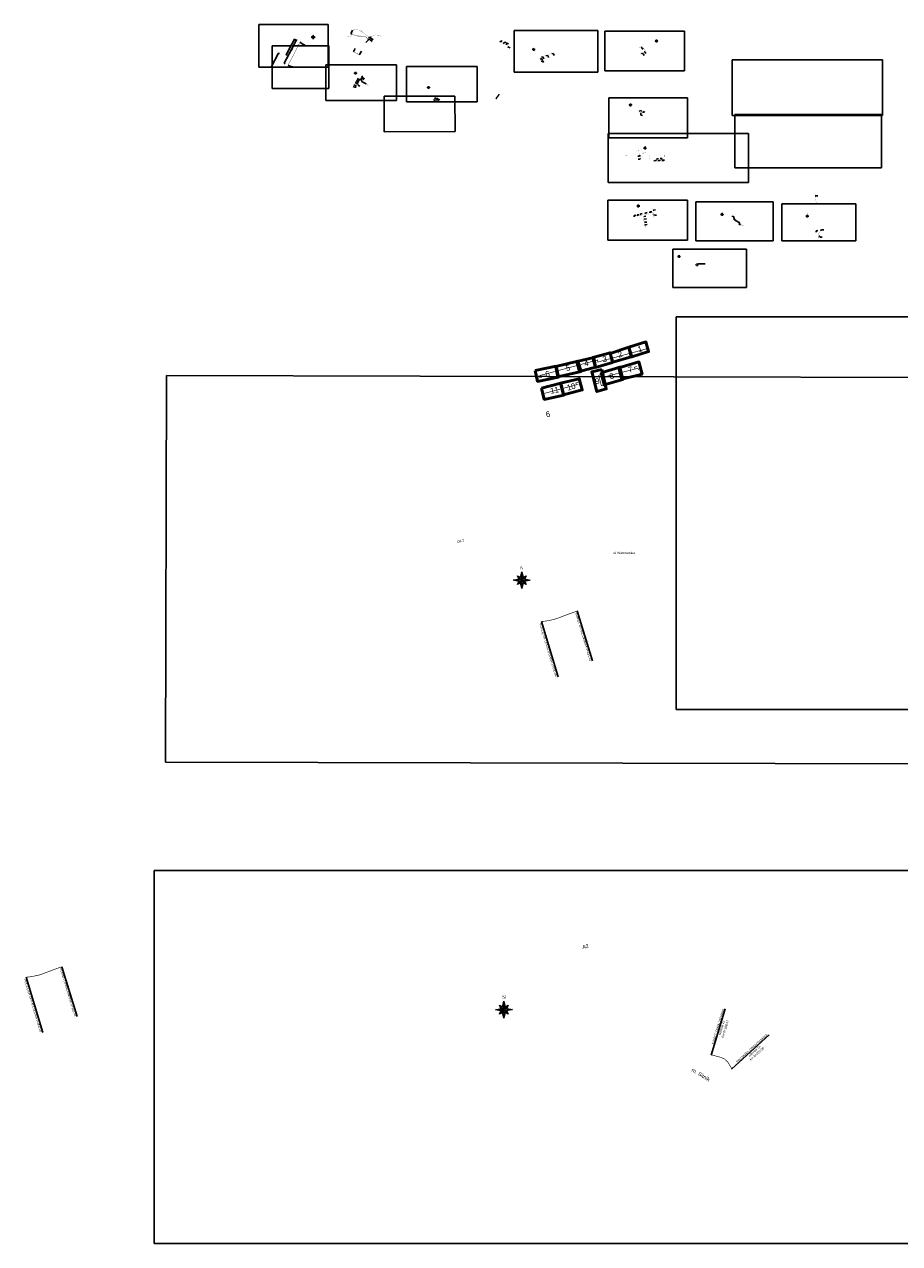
# Model space of a CAD drawing. Header units: metres. Extents: x 2852 to 11129, y 13973 to 19858.
# Tile 1 of 2: x 2852 to 7077, y 13973 to 19858. Entities that reach past the tile are written whole.
import ezdxf

# ---------------------------------------------------------------- set-up
doc = ezdxf.new("R2010")
doc.units = ezdxf.units.M
doc.header["$XCLIPFRAME"] = 2
doc.linetypes.add('3', pattern=[1, 0.5, -0.5])
doc.linetypes.add('8', pattern=[0.5, 0.25, -0.25])
for name, color, linetype, lineweight in [('!!!_ARKUSZE', 5, 'Continuous', 50), ('Północ', 7, 'Continuous', 18), ('T.M.wymiary', 7, 'Continuous', 0)]:
    doc.layers.add(name, color=color, linetype=linetype, lineweight=lineweight)
for name, color, linetype in [('C-DROGI-SYTUACJA-ETYKIETY', 7, 'Continuous'), ('S-5_opis_pkt_geometrycznych', 7, 'Continuous'), ('wymiarowanie', 7, 'Continuous')]:
    doc.layers.add(name, color=color, linetype=linetype)
doc.styles.add('Północ', font='times.ttf')
doc.styles.add('ROMANS', font='romans.shx', dxfattribs={"width": 0.8})
doc.styles.add('StyleArial', font='arial.ttf')
doc.styles.add('własny_500', font='isocp.shx', dxfattribs={"width": 0.9, "height": 1.2})
doc.dimstyles.new('OrgRuch', dxfattribs={"dimtxt": 2.5, "dimasz": 2.5, "dimexe": 1.25, "dimexo": 30, "dimtad": 1, "dimdec": 0, "dimrnd": 1, "dimtxsty": 'ROMANS', "dimblk": 'OBLIQUE', "dimcen": 2.5, "dimadec": 0, "dimazin": 0, "dimtfac": 1, "dimtdec": 0, "dimtmove": 0, "dimatfit": 3, "dimldrblk": 'OBLIQUE', "dimfxl": 1, "dimarcsym": 0})
picture_1 = doc.add_image_def('image1.jpg', size_in_pixel=(2880, 1024))
picture_2 = doc.add_image_def('image2.jpg', size_in_pixel=(2880, 1024))
picture_3 = doc.add_image_def('image3.jpg', size_in_pixel=(1415, 713))
picture_4 = doc.add_image_def('image4.jpg', size_in_pixel=(1419, 710))
picture_5 = doc.add_image_def('image5.jpg', size_in_pixel=(1417, 710))
picture_6 = doc.add_image_def('image6.jpg', size_in_pixel=(1420, 708))
picture_7 = doc.add_image_def('image7.jpg', size_in_pixel=(1417, 705))
picture_8 = doc.add_image_def('image8.jpg', size_in_pixel=(1412, 712))
picture_9 = doc.add_image_def('image9.jpg', size_in_pixel=(3418, 1263))
picture_10 = doc.add_image_def('image10.jpg', size_in_pixel=(3427, 1244))
picture_11 = doc.add_image_def('image11.jpg', size_in_pixel=(3358, 1171))
picture_12 = doc.add_image_def('image12.jpg', size_in_pixel=(1415, 713))
picture_13 = doc.add_image_def('image13.jpg', size_in_pixel=(1419, 710))
picture_14 = doc.add_image_def('image14.jpg', size_in_pixel=(1416, 710))
picture_15 = doc.add_image_def('image15.jpg', size_in_pixel=(1892, 979))
picture_16 = doc.add_image_def('image16.jpg', size_in_pixel=(3427, 1244))
picture_17 = doc.add_image_def('image17.jpg', size_in_pixel=(3358, 1171))

# ---------------------------------------------------------------- blocks, each defined once
blk = doc.blocks.new('Północ')
at = {"layer": 'Północ'}
h = blk.add_hatch(color=255, dxfattribs=at)
h.paths.add_polyline_path([(-15.6, 0), (-3, -3), (0, 0)])
h.paths.add_polyline_path([(-3, -3), (-8.1, -8.1), (-2.4, -5.4)])
h.paths.add_polyline_path([(0, 0), (0, -15.6), (3, -3)])
h.paths.add_polyline_path([(3, -3), (8.1, -8.1), (5.4, -2.4)])
h.paths.add_polyline_path([(3, 3), (0, 0), (15.6, 0)])
h.paths.add_polyline_path([(2.4, 5.4), (3, 3), (8.1, 8.1)])
h.paths.add_polyline_path([(0, 15.6), (-3, 3), (0, 0)])
h.paths.add_polyline_path([(-8.1, 8.1), (-5.4, 2.4), (-3, 3)])
h = blk.add_hatch(color=256, dxfattribs=at)
h.paths.add_polyline_path([(-3, 3), (-15.6, 0), (-4.3, 0, -0.198912)])
h.paths.add_polyline_path([(-3, 3, 0.198912), (-4.3, 0), (0, 0)])
h = blk.add_hatch(color=256, dxfattribs=at)
h.paths.add_polyline_path([(8.1, -8.1), (3, -3), (2.4, -5.4)])
h.paths.add_polyline_path([(-8.1, -8.1), (-3, -3), (-5.4, -2.4)])
h.paths.add_polyline_path([(-3, 3), (-2.4, 5.4), (-8.1, 8.1)])
h.paths.add_polyline_path([(8.1, 8.1), (3, 3), (5.4, 2.4)])
h = blk.add_hatch(color=256, dxfattribs=at)
h.paths.add_polyline_path([(0, -4.3), (-2.4, -5.4), (0, -15.6)])
h.paths.add_polyline_path([(0, -4.3, -0.198912), (-3, -3), (-2.4, -5.4)])
h.paths.add_polyline_path([(0, 0), (-3, -3, 0.198912), (0, -4.3)])
h = blk.add_hatch(color=256, dxfattribs=at)
h.paths.add_polyline_path([(0, 15.6), (0, 4.3, -0.198912), (3, 3)])
h.paths.add_polyline_path([(0, 4.3), (0, 0), (3, 3, 0.198912)])
h.paths.add_polyline_path([(15.6, 0), (4.3, 0, -0.198912), (3, -3)])
h.paths.add_polyline_path([(4.3, 0), (0, 0), (3, -3, 0.198912)])
for p, q in [((-15.6, 0), (-3, 3)), ((0, 0), (-15.6, 0)), ((0, 0), (-8.1, 8.1)), ((-5.4, 2.4), (-8.1, 8.1)), ((-8.1, 8.1), (-2.4, 5.4)), ((0, 0), (-8.1, -8.1)), ((-3, 3), (0, 15.6)), ((0, 0), (0, 15.6)), ((0, 15.6), (3, 3)), ((0, -15.6), (0, 15.6)), ((0, 0), (8.1, 8.1)), ((0, 0), (0, -15.6)), ((0, 0), (8.1, -8.1)), ((0, 0), (15.6, 0)), ((2.4, 5.4), (8.1, 8.1)), ((3, 3), (15.6, 0)), ((15.6, 0), (3, -3)), ((8.1, 8.1), (5.4, 2.4)), ((-3, -3), (-15.6, 0)), ((-8.1, -8.1), (-5.4, -2.4)), ((0, -4.3), (-8.1, -8.1)), ((0, -15.6), (-3, -3)), ((3, -3), (0, -15.6)), ((8.1, -8.1), (2.4, -5.4)), ((5.4, -2.4), (8.1, -8.1))]:
    blk.add_line(p, q, dxfattribs=at)
at = {"layer": 'Północ', "style": 'Północ'}
blk.add_text('N', height=5.88, dxfattribs=at).set_placement((-2.9, 19.8))
blk = doc.blocks.new('_Oblique')
at = {"layer": 'wymiarowanie', "color": 0, "lineweight": -2}
blk.add_line((-0.5, -0.5), (0.5, 0.5), dxfattribs=at)
blk = doc.blocks.new('*D64')
at = {"layer": 'Defpoints', "color": 0, "transparency": 16777216}
for p in [(4140.9, 19737.3), (4171.9, 19721.1), (4195.7, 19766.5)]:
    blk.add_point(p, dxfattribs=at)
at = {"layer": 'wymiarowanie', "color": 0, "lineweight": -2, "transparency": 16777216}
for p, q in [((4164.7, 19782.7), (4140.9, 19737.3)), ((4169.1, 19780.4), (4163.6, 19783.3)), ((4145.3, 19735), (4139.8, 19737.9))]:
    blk.add_line(p, q, dxfattribs=at)
for p, rotation in [((4164.7, 19782.7), 62.35158092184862), ((4140.9, 19737.3), 242.3515809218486)]:
    blk.add_blockref('_Oblique', p, dxfattribs=dict(at, rotation=rotation))
at = {"layer": 'wymiarowanie', "color": 0, "transparency": 16777216, "insert": (4150.2, 19761.3), "char_height": 3.5, "attachment_point": 5, "rotation": 62.35158, "style": 'ROMANS'}
blk.add_mtext('{\\fArial|b0|i0|c238|p34;Zakres robót - \\fArial|b0|i0|c0|p34;c\\fArial|b0|i0|c238|p34;zęść\\fArial|b0|i0|c0|p34; \\fArial|b0|i0|c238|p34;I}', dxfattribs=at)
blk = doc.blocks.new('*D65')
at = {"layer": 'Defpoints', "color": 0, "transparency": 16777216}
for p in [(4187, 19769.8), (4115.9, 19711.6), (4147.7, 19694.9)]:
    blk.add_point(p, dxfattribs=at)
at = {"layer": 'wymiarowanie', "color": 0, "lineweight": -2, "transparency": 16777216}
for p, q in [((4155.2, 19786.5), (4115.9, 19711.6)), ((4160.4, 19783.8), (4154.1, 19787.1)), ((4121.1, 19708.9), (4114.8, 19712.2))]:
    blk.add_line(p, q, dxfattribs=at)
for p, rotation in [((4155.2, 19786.5), 62.3181600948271), ((4115.9, 19711.6), 242.3181600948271)]:
    blk.add_blockref('_Oblique', p, dxfattribs=dict(at, rotation=rotation))
at = {"layer": 'wymiarowanie', "color": 0, "transparency": 16777216, "insert": (4133, 19750.4), "char_height": 3.5, "attachment_point": 5, "rotation": 62.31816, "style": 'ROMANS'}
blk.add_mtext('{\\fArial|b0|i0|c238|p34;Zakres robót - \\fArial|b0|i0|c0|p34;c\\fArial|b0|i0|c238|p34;zęść\\fArial|b0|i0|c0|p34; \\fArial|b0|i0|c238|p34;II}', dxfattribs=at)
blk = doc.blocks.new('*D66')
at = {"layer": 'Defpoints', "color": 0, "transparency": 16777216}
for p in [(4172.5, 19721.2), (4106.5, 19670), (4138.1, 19653.9)]:
    blk.add_point(p, dxfattribs=at)
at = {"layer": 'wymiarowanie', "color": 0, "lineweight": -2, "transparency": 16777216}
for p, q in [((4140.9, 19737.3), (4106.5, 19670)), ((4145.8, 19734.8), (4139.8, 19737.9)), ((4111.4, 19667.5), (4105.4, 19670.6))]:
    blk.add_line(p, q, dxfattribs=at)
for p, rotation in [((4140.9, 19737.3), 62.92691920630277), ((4106.5, 19670), 242.9269192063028)]:
    blk.add_blockref('_Oblique', p, dxfattribs=dict(at, rotation=rotation))
at = {"layer": 'wymiarowanie', "color": 0, "transparency": 16777216, "insert": (4121.1, 19705), "char_height": 3.5, "attachment_point": 5, "rotation": 62.92692, "style": 'ROMANS'}
blk.add_mtext('{\\fArial|b0|i0|c238|p34;Zakres robót - \\fArial|b0|i0|c0|p34;c\\fArial|b0|i0|c238|p34;zęść\\fArial|b0|i0|c0|p34; \\fArial|b0|i0|c238|p34;III i IV}', dxfattribs=at)

msp = doc.modelspace()

# ---------------------------------------------------------------- linework, layer by layer
at = {"layer": '!!!_ARKUSZE', "color": 0, "linetype": 'Continuous', "lineweight": 50}
for points in [[(5769.6, 18299.2), (5852.2, 18325), (5865, 18278.4), (5784.3, 18252.8)], [(5519.1, 18230.6), (5600.9, 18249.5), (5609, 18202.9), (5532, 18181.7)], [(5595.6, 18250), (5679.5, 18272.6), (5690.8, 18225.4), (5608.7, 18202.3)], [(5679.9, 18270.1), (5769.2, 18299.6), (5781.4, 18253.4), (5692.6, 18227.9)], [(5318.2, 18186.9), (5419.1, 18207.4), (5430.4, 18155.5), (5329.1, 18134.2)], [(5417.2, 18206.4), (5523.9, 18232.5), (5539.4, 18182.7), (5427.4, 18156.9)], [(5639.4, 18192), (5661.3, 18098.4), (5615.8, 18085.6), (5590.9, 18180.8)], [(5636.4, 18176.3), (5726.7, 18204), (5741.6, 18144.4), (5650.4, 18117.6)], [(5721.5, 18200.7), (5818.5, 18228.6), (5833.7, 18170), (5736.3, 18145.2)], [(5348.3, 18102.4), (5441.9, 18126.1), (5456.8, 18068.5), (5361.5, 18047.7)], [(5440.7, 18125.7), (5530.9, 18147.2), (5545.3, 18093.9), (5455.1, 18069.3)]]:
    msp.add_lwpolyline(points, close=True, dxfattribs=at)
at = {"color": 1}
for p, q in [((4187.8, 19767), (4183.6, 19773.9)), ((4427.8, 19813.7), (4435.5, 19830.7)), ((4427.8, 19813.7), (4432.4, 19810.4)), ((4500.6, 19770.4), (4513.6, 19783.8)), ((4513.1, 19785.2), (4511.3, 19786.8)), ((4513.6, 19783.8), (4511.4, 19785.8)), ((4513.1, 19785.2), (4517.6, 19786.5)), ((4513.6, 19794.8), (4521.6, 19794.2)), ((4517.6, 19786.5), (4530.8, 19774.9)), ((4521.6, 19794.2), (4534.8, 19782.6)), ((5151.2, 19778.8), (5148.8, 19771.6)), ((5151.2, 19778.8), (5159.1, 19775.7)), ((4187.8, 19767), (4208, 19756.5)), ((5181.7, 19767.2), (5179.2, 19759.9)), ((5181.7, 19767.2), (5189.6, 19764)), ((5406.7, 19715.8), (5398.6, 19717.5)), ((5406.7, 19715.8), (5409.4, 19707.7)), ((5838.7, 19715.6), (5831.3, 19718.4)), ((5833.1, 19742.8), (5831.9, 19748.8)), ((5833.1, 19742.8), (5839.9, 19737.7)), ((5838.7, 19715.6), (5843.4, 19708.5)), ((4129.2, 19657.1), (4124.6, 19661.2)), ((4129.2, 19657.1), (4151.3, 19651.8)), ((5354.6, 19681.4), (5347.5, 19678.6)), ((5356.4, 19699.5), (5348.9, 19701.2)), ((5354.6, 19681.4), (5357.3, 19673.3)), ((5356.4, 19699.5), (5359.1, 19691.4)), ((4486.2, 19599.6), (4481.1, 19609.8)), ((4486.2, 19599.6), (4493.8, 19595.7)), ((4439.3, 19558.8), (4446.8, 19554.9)), ((4452.9, 19554.8), (4446.8, 19554.9)), ((4452.5, 19584), (4460.1, 19580.1)), ((4458.6, 19596.2), (4466.2, 19592.3)), ((4466.2, 19580.1), (4460.1, 19580.1)), ((4464, 19563.5), (4460.9, 19566.3)), ((4464, 19563.5), (4471.5, 19559.6)), ((4472.3, 19592.2), (4466.2, 19592.3)), ((4481.9, 19580.6), (4474.6, 19596.5)), ((4481.9, 19580.6), (4502.2, 19570.2)), ((4834.1, 19489.4), (4828.2, 19495.9)), ((4834.1, 19489.4), (4842, 19486.2)), ((4849.3, 19497), (4843.4, 19503.5)), ((4849.3, 19497), (4857.2, 19493.8)), ((5824.3, 19442.5), (5820.2, 19436.9)), ((5824.3, 19442.5), (5832.3, 19439.5)), ((5838.8, 19437.5), (5846.8, 19434.5)), ((5838.8, 19437.5), (5839.2, 19431.6)), ((5814.6, 19207.6), (5823.1, 19208.1)), ((5826.5, 19210.6), (5823.1, 19208.1)), ((5891.4, 19199.9), (5899.9, 19200.4)), ((5902.8, 19202.4), (5899.9, 19200.4)), ((5910.5, 19199.8), (5919, 19200.3)), ((5920.8, 19204.9), (5919, 19200.3)), ((5929.9, 19200.4), (5938.3, 19200.9)), ((5940.3, 19206.5), (5938.3, 19200.9)), ((5872.1, 18952.6), (5871.2, 18947.7)), ((5872.1, 18952.6), (5880.5, 18953.4)), ((5796, 18934.8), (5804.3, 18936.5)), ((5796, 18934.8), (5796.3, 18929.6)), ((5825.7, 18944.2), (5834.1, 18945.7)), ((5825.7, 18944.2), (5826.2, 18936.7)), ((5846.4, 18918.2), (5844.7, 18915.8)), ((5846.4, 18918.2), (5854.7, 18919.8)), ((5849.6, 18889.8), (5857.9, 18891.5)), ((5895.6, 18936.3), (5889.8, 18938.1)), ((5895.6, 18936.3), (5904.1, 18936.8)), ((5849.6, 18889.9), (5847.9, 18887.5)), ((6694.8, 18831.6), (6686.7, 18837.1)), ((6702.6, 18866.1), (6695.1, 18862.8)), ((6702.6, 18866.1), (6711.1, 18865.9)), ((6694.8, 18831.6), (6703.3, 18831.4))]:
    msp.add_line(p, q, dxfattribs=at)
at = {"color": 5}
for p, q in [((4439.9, 19725.3), (4448.6, 19741.9)), ((4469.8, 19711.9), (4478.5, 19728.4)), ((5170.9, 19771.3), (5163.4, 19766.2)), ((5170.9, 19771.3), (5178.9, 19768.5)), ((5188.2, 19747.3), (5185.6, 19750.3)), ((5188.2, 19747.3), (5196.3, 19744.6)), ((5848.2, 19723.7), (5843.9, 19726.4)), ((5848.2, 19723.7), (5852.8, 19716.6)), ((4469.8, 19711.9), (4467.8, 19711.4)), ((5349.6, 19693.5), (5342.5, 19690.7)), ((5349.6, 19693.5), (5352.3, 19685.4)), ((5379.7, 19705.8), (5369.3, 19707.9)), ((5379.7, 19705.8), (5382.3, 19697.7)), ((4484.1, 19595), (4475.8, 19599.2)), ((4442.3, 19566.2), (4449.8, 19562.3)), ((4449.1, 19576.8), (4456.7, 19572.9)), ((4455.9, 19562.3), (4449.8, 19562.3)), ((4456.2, 19590.9), (4463.8, 19587)), ((4462.8, 19572.8), (4456.7, 19572.9)), ((4469.9, 19586.9), (4463.8, 19587)), ((4484.1, 19595), (4491.6, 19591.1)), ((4844.4, 19494.5), (4832.3, 19504)), ((4844.4, 19494.5), (4852, 19490.6)), ((5828.5, 19419.9), (5827.3, 19430.3)), ((5828.5, 19419.9), (5836.7, 19417.9)), ((5812.7, 19221.7), (5821.2, 19222.5)), ((5824.4, 19226.8), (5821.2, 19222.5)), ((5904.6, 19208.5), (5913.1, 19208.7)), ((5904.6, 19208.5), (5905.5, 19205.1)), ((5921, 19209.8), (5929.5, 19210)), ((5929.5, 19210), (5929.8, 19205.2)), ((6673.9, 19030.2), (6670.2, 19030.9)), ((6673.9, 19030.2), (6682.4, 19031)), ((5849.9, 18949), (5858.4, 18949.8)), ((5890.5, 18961.6), (5886.7, 18962.4)), ((5890.5, 18961.6), (5898.9, 18962.4)), ((5809.8, 18938.7), (5818, 18940.8)), ((5809.8, 18938.7), (5813.3, 18933.3)), ((5844.3, 18931.2), (5842, 18933)), ((5844.3, 18931.2), (5852.8, 18931.7)), ((5848, 18902.7), (5845.7, 18904.5)), ((5848, 18902.7), (5856.4, 18904)), ((5849.9, 18949), (5849.3, 18943.6)), ((6674.5, 18861.2), (6674.4, 18855.7)), ((6674.5, 18861.2), (6682.7, 18863.5))]:
    msp.add_line(p, q, dxfattribs=at)
at = {"color": 1, "lineweight": 25}
for p, q in [((6104.7, 18701.7), (6100, 18698.3)), ((6104.6, 18701.6), (6138.7, 18702.6))]:
    msp.add_line(p, q, dxfattribs=at)
at = {"color": 5, "flags": 128}
for points, const_width in [([(4408.9, 19801.7), (4421.3, 19798.6), (4424, 19798.2), (4425.6, 19799.3), (4427.1, 19800.4), (4434.7, 19817.3), (4443, 19835.4), (4467, 19830.3), (4504.3, 19805.2), (4506.1, 19803), (4508.8, 19799.8), (4512.1, 19796.1), (4513.3, 19795.1), (4513.7, 19795), (4516.3, 19795), (4517.8, 19795.3), (4518.9, 19796.2), (4522.4, 19800.6), (4524.3, 19800.9), (4529.2, 19800.7), (4531, 19800.5), (4532.9, 19801.6), (4540.9, 19805.5), (4543.5, 19806.7), (4544.8, 19807.1), (4564, 19805.5), (4575.6, 19799.5)], 0.8), ([(4439.9, 19725.3), (4457.4, 19716.6), (4467.8, 19711.4)], 1.5)]:
    msp.add_lwpolyline(points, dxfattribs=dict(at, const_width=const_width))
at = {"color": 1, "const_width": 1.5, "flags": 128}
for points in [[(4183.6, 19773.9), (4177.2, 19761.8), (4169.5, 19747), (4159.8, 19728.5), (4154.7, 19716.9), (4147.3, 19703.5), (4140.7, 19691.8), (4135.4, 19681), (4128.2, 19668.9), (4124.6, 19661.2)], [(4431.7, 19810.8), (4445.8, 19805.6), (4453, 19803), (4455.1, 19802.3), (4476.4, 19799.7), (4491, 19797.8), (4493.9, 19797.3), (4495.2, 19797.3), (4496.1, 19797.7), (4497, 19797.9), (4498, 19797.7), (4499.4, 19796.9), (4501.4, 19795.6), (4508.5, 19789), (4511, 19786.3), (4515.5, 19792.3), (4514.3, 19793.7), (4513.9, 19794.3), (4513.6, 19794.8)]]:
    msp.add_lwpolyline(points, dxfattribs=at)
at = {"color": 1, "linetype": '3', "lineweight": 40, "ltscale": 3, "const_width": 0.5, "flags": 128}
for points in [[(5145.6, 19772.7), (5160.2, 19767.2)], [(5175.7, 19761.3), (5188.1, 19756.6)], [(5828.6, 19750.6), (5825.7, 19744.9), (5818, 19749.1)], [(5823.7, 19713.8), (5841.5, 19725.3)], [(5845.5, 19735.2), (5846.1, 19739.1), (5838.7, 19744.9), (5828.7, 19750.8), (5828.6, 19750.6)], [(5339.9, 19698.3), (5362.7, 19705.8)], [(5349, 19675.3), (5343.9, 19687.1)], [(4477.1, 19601.9), (4481.2, 19610.2)], [(4451.5, 19550.5), (4454.5, 19558)], [(4457.3, 19565.1), (4457.6, 19565.8), (4462.1, 19566.5), (4462.1, 19566.6)], [(4470.9, 19589.6), (4473.9, 19595.5)], [(4830.7, 19501.2), (4827.5, 19494.3), (4825.5, 19495.4), (4826.4, 19497.5)], [(4846.8, 19503.1), (4844, 19504.4), (4843.5, 19503.3), (4841.9, 19503.3), (4836.4, 19506.1)], [(5819.5, 19436.9), (5822.7, 19435.8), (5821.5, 19432.3)], [(5835.5, 19428.6), (5837, 19432.6), (5842.4, 19430.8)], [(5911.4, 19205.2), (5915.1, 19205.3), (5916.5, 19204.8), (5925.8, 19205.1)], [(5936.2, 19206.5), (5944.4, 19206.6)], [(6672.1, 19016.7), (6673.6, 19004.5), (6674.5, 18997.5), (6676.8, 18994.3), (6678.3, 18992.9)], [(5867.7, 18946.9), (5886.1, 18950.3)], [(5886.5, 18950), (5886.5, 18949.1), (5886.7, 18949.1)], [(5793.7, 18930), (5794.6, 18929.2), (5800.6, 18930.8), (5800.9, 18929.8), (5808, 18931.7)], [(5822.6, 18935.6), (5839.6, 18940.1), (5839.8, 18939.8), (5841.2, 18940.1), (5842, 18940.9), (5842.1, 18942.2), (5844, 18942.5)], [(5843, 18924.6), (5845, 18911.7), (5845.2, 18909.7)], [(5847.2, 18894.4), (5848.9, 18880.9), (5850.5, 18876.8), (5850.7, 18876.1), (5851.6, 18875.4)], [(5888.7, 18948.2), (5890.1, 18935.9), (5891, 18928.9), (5893.3, 18925.7), (5894.8, 18924.3)], [(6685.4, 18824.3), (6687.2, 18844.9)], [(6688.3, 18855.1), (6691.1, 18855), (6691.1, 18858.1), (6694.7, 18859.8), (6695.4, 18862.3), (6692.7, 18866.6)]]:
    msp.add_lwpolyline(points, dxfattribs=at)
at = {"color": 5, "linetype": '3', "lineweight": 40, "ltscale": 3, "const_width": 0.5, "flags": 128}
for points in [[(5160.2, 19767.2), (5175.7, 19761.3)], [(5188.1, 19756.6), (5188.2, 19756.6), (5183.6, 19746.1)], [(5362.7, 19705.8), (5392, 19715.4)], [(5841.5, 19725.3), (5849.1, 19730.2), (5845.4, 19734.8), (5845.5, 19735.2)], [(5343.9, 19687.1), (5339.2, 19698.1)], [(4473.9, 19595.5), (4476.3, 19600.2), (4477.1, 19601.9)], [(4454.5, 19558), (4455.9, 19561.6)], [(4455.9, 19561.6), (4457.3, 19565.1)], [(4462.1, 19566.9), (4462.3, 19571.7), (4463.2, 19573.8)], [(4468.1, 19583.9), (4470.9, 19589.6)], [(4836.4, 19506.1), (4834.2, 19507.1), (4833.7, 19505.4), (4832.8, 19505.7), (4830.7, 19501.2)], [(5826.1, 19430.9), (5834.1, 19428.6), (5834.9, 19428.8), (5836.1, 19428.5), (5836, 19427.8)], [(5823.1, 19233.5), (5823.4, 19230.9), (5824, 19230.2), (5825.6, 19217.5)], [(5904.5, 19205), (5911.4, 19205.2)], [(5925.8, 19205.1), (5934.5, 19205.2), (5935.6, 19206.4), (5936.2, 19206.5)], [(6672, 19017.8), (6672.4, 19019.2), (6671.8, 19020.1), (6669.2, 19037.6)], [(5888.5, 18949.2), (5888.9, 18950.6), (5888.3, 18951.5), (5885.7, 18969.1)], [(5808, 18931.7), (5822.6, 18935.6)], [(5841.2, 18940.1), (5842.6, 18926.6), (5843.2, 18926.3), (5843.3, 18925.7), (5842.9, 18925.1), (5843, 18924.6)], [(5844, 18942.5), (5867.7, 18946.9)], [(5845.3, 18909.4), (5847.2, 18894.6), (5847.2, 18894.4)], [(5886.7, 18949.1), (5888.5, 18949.2), (5888.7, 18948.2)], [(6687.2, 18844.9), (6688.4, 18858.5), (6685.9, 18859.8), (6671.1, 18854.6)]]:
    msp.add_lwpolyline(points, dxfattribs=at)
at = {"color": 1, "linetype": '3', "lineweight": 40, "ltscale": 3, "flags": 128}
for points in [[(5392, 19715.4, 0.5, 0.5, 0), (5396.2, 19716.7, 0.5, 0.5, 0), (5412.2, 19722, 0.5, 0.5, 0), (5411.7, 19723.8, 0, 0, 0)], [(4463.2, 19573.8, 0.5, 0.5, 0), (4464.3, 19576.3, 0.5, 0.5, 0), (4464.5, 19576.9, 0.5, 0.5, 0), (4465.8, 19579.3, 0.5, 0.5, 0), (4468.1, 19583.9, 0, 0, 0)]]:
    msp.add_lwpolyline(points, format="xyseb", dxfattribs=at)
at = {"color": 1, "linetype": '3', "lineweight": 40, "ltscale": 2, "const_width": 0.5, "flags": 128}
for points in [[(5825.6, 19217.5), (5826.9, 19208.1)], [(5902.8, 19200.9), (5902.8, 19205), (5904.5, 19205)]]:
    msp.add_lwpolyline(points, dxfattribs=at)
at = {"flags": 128}
msp.add_lwpolyline([(6269.4, 18929), (6270.8, 18931.6), (6277.9, 18927.9), (6277, 18923.2), (6279.9, 18921.9), (6277.5, 18917.3), (6285.4, 18913.1), (6284.5, 18910.9), (6302.5, 18901.8), (6302.1, 18899.2), (6304, 18898.8), (6303, 18892.5), (6308.6, 18891.7)], dxfattribs=at)
at = {"color": 41, "const_width": 1.4, "flags": 128}
for points in [[(6298.1, 18905.2), (6303.5, 18902.3), (6302.6, 18895.8)], [(6302.6, 18891.6), (6322.1, 18888.3)]]:
    msp.add_lwpolyline(points, dxfattribs=at)
at = {"color": 30, "linetype": '3', "lineweight": 50, "ltscale": 8, "true_color": 0xf26722, "const_width": 3, "flags": 128}
for points in [[(5856.7, 18292), (5620.1, 18228.1), (5619.4, 18238.1), (5341.1, 18163.2), (5348.2, 18154.5), (5325.7, 18149.2)], [(5638.7, 18153.1), (5814.3, 18198.2), (5818.3, 18188.9)], [(5800.4, 18195.5), (5796.4, 18202.8), (5809, 18206.8)], [(5519.3, 18119.3), (5513.3, 18127.3), (5531.4, 18130.5)], [(5632, 18179.9), (5635.2, 18167.8), (5624.8, 18164.1), (5637.3, 18113.9), (5650.5, 18118.6), (5653.7, 18101.7)], [(5356.9, 18087.5), (5366.2, 18055.1)], [(5362.9, 18076.9), (5525.9, 18120.7)]]:
    msp.add_lwpolyline(points, dxfattribs=at)
at = {"color": 1, "linetype": 'Continuous', "lineweight": 40, "ltscale": 3, "const_width": 3, "flags": 128}
for points in [[(5348.1, 16975.7), (5372.6, 16978.3), (5407.1, 16985.3), (5433.1, 16993.8), (5466.5, 17006.8), (5520.7, 17026.5)], [(2859.9, 15258.7), (2884.4, 15261.3), (2919, 15268.3), (2944.9, 15276.9), (2978.3, 15289.8), (3032.5, 15309.5)], [(6267.8, 14816.3), (6247.9, 14848.7), (6230.2, 14865.7), (6205.9, 14874.1), (6168.4, 14884.2)]]:
    msp.add_lwpolyline(points, dxfattribs=at)
at = {"color": 1, "linetype": '8', "lineweight": 40, "ltscale": 3}
msp.add_circle((6098.2, 18696.5), 2.93, dxfattribs=at)
at = {"layer": 'S-5_opis_pkt_geometrycznych', "color": 7, "linetype": 'Continuous', "lineweight": -3}
for p, q in [((5594.9, 16785.6), (5520.7, 17026.5)), ((5428.6, 16709.1), (5348.1, 16975.7)), ((3106.7, 15068.6), (3032.5, 15309.5)), ((2940.4, 14992.1), (2859.9, 15258.7)), ((6235.4, 15105.8), (6167.9, 14882.7)), ((6447, 14980), (6265.9, 14814.6))]:
    msp.add_line(p, q, dxfattribs=at)
at = {"layer": 'T.M.wymiary'}
for p, q in [((5129.3, 19499.7), (5129.8, 19499.4)), ((5130.2, 19499.2), (5143.3, 19520)), ((5142.4, 19520.5), (5142.9, 19520.3))]:
    msp.add_line(p, q, dxfattribs=at)
at = {"layer": 'wymiarowanie'}
for p, q in [((4078, 19719.1), (4043.6, 19651.8)), ((4082.9, 19716.6), (4076.9, 19719.7)), ((4048.5, 19649.3), (4042.5, 19652.4))]:
    msp.add_line(p, q, dxfattribs=at)

# ---------------------------------------------------------------- block references
at = {"layer": 'Północ'}
for p, xscale, yscale, zscale, rotation in [((4245.6, 19796.2), 0.6243164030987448, 0.6243164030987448, 0.6243164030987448, 0.1225231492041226), ((5903.4, 19777.5), 0.4370214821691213, 0.4370214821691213, 0.4370214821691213, 0.1225231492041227), ((5310.5, 19736.4), 0.4370214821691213, 0.4370214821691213, 0.4370214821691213, 0.1225231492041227), ((4450.4, 19622.3), 0.4370214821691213, 0.4370214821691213, 0.4370214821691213, 0.1225231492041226), ((4802.4, 19553.6), 0.4370214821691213, 0.4370214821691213, 0.4370214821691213, 0.1225231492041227), ((5778.2, 19469.1), 0.4370214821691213, 0.4370214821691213, 0.4370214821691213, 0.1225231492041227), ((5848.2, 19260.9), 0.4370214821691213, 0.4370214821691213, 0.4370214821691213, 0.1225231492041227), ((5815.6, 18981.5), 0.4370214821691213, 0.4370214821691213, 0.4370214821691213, 0.1225231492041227), ((6220.1, 18940.7), 0.4370214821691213, 0.4370214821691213, 0.4370214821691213, 0.1225231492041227), ((6631.6, 18932.5), 0.4370214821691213, 0.4370214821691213, 0.4370214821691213, 0.1225231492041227), ((6012.3, 18737.8), 0.4370214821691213, 0.4370214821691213, 0.4370214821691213, 0.1225231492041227), ((5253, 17175.2), 2.622128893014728, 2.622128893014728, 2.622128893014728, 0.1225231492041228), ((5166.7, 15102.1), 2.622128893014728, 2.622128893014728, 2.622128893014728, 0.1225231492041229)]:
    msp.add_blockref('Północ', p, dxfattribs=dict(at, xscale=xscale, yscale=yscale, zscale=zscale, rotation=rotation))
at = {"layer": 'T.M.wymiary', "xscale": 0.85, "yscale": 0.85, "zscale": 0.85}
for p, rotation in [((5130.2, 19499.2), 237.8428641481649), ((5143.3, 19520), 57.84286414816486)]:
    msp.add_blockref('_Oblique', p, dxfattribs=dict(at, rotation=rotation))
at = {"layer": 'wymiarowanie'}
for p, rotation in [((4078, 19719.1), 62.92691920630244), ((4043.6, 19651.8), 242.9269192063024)]:
    msp.add_blockref('_Oblique', p, dxfattribs=dict(at, rotation=rotation))

# ---------------------------------------------------------------- texts
at = {"layer": '!!!_ARKUSZE', "color": 5, "linetype": 'Continuous', "attachment_point": 1}
for s, insert, char_height, rotation in [('1', (5809.3, 18301.6), 27.9, 18.07463), ('3', (5641.3, 18255.1), 27.9, 6.14419), ('2', (5714.7, 18276.3), 27.9, 13.82621), ('6', (5364.1, 18182.4), 27.9, 13.19576), ('5', (5462.6, 18210.7), 27.9, 15.16187), ('4', (5551.3, 18233.1), 27.9, 14.58554), ('7', (5763.7, 18202.1), 27.9, 18.57998), ('10', (5467.8, 18116.3), 27.88, 16.18989), ('9', (5604.7, 18147.4), 27.9, 13.47922), ('8', (5673.2, 18170.3), 27.9, 16.62256), ('11', (5388.3, 18102.3), 27.88, 10.58183), ('6', (5366.1, 17987.7), 27.9, 13.19576)]:
    msp.add_mtext_dynamic_manual_height_columns(s, width=6.035, gutter_width=12.5, heights=[0], dxfattribs=dict(at, insert=insert, char_height=char_height, rotation=rotation))
at = {"color": 1, "attachment_point": 1}
for s, insert, char_height, width, rotation in [('{\\fArial|b1|i0|c238|p34;KPO km 5+146,35}', (4428.6, 19814.8), 1.5, 19.055, 66.22313), ('\\pxi-3,l4,t4;{\\fArial|b1|i0|c238|p34;dr.^Igminna nr 100145L}', (4456.4, 19805.9), 1.5, 31.798, 351.71581), ('{\\fArial|b1|i0|c238|p34;PPO km 2+990,00}', (4501.2, 19770.4), 1.5, 19.055, 46.60809), ('{\\fArial|b1|i0|c238|p34;KPO km 0+290,28}', (4517.7, 19785.9), 1.5, 19.055, 319.52725), ('{\\fArial|b1|i0|c238|p34;PPO km 0+000,00}', (4521.6, 19793.6), 1.5, 19.055, 319.52725), ('{\\fArial|b1|i0|c238|p34;Etap 1}', (5152.5, 19780.9), 1.95, 65.533, 338.96732), ('{\\fArial|b1|i0|c238|p34;PPO km 0+328,00}', (4189.2, 19768.9), 1.95, 24.771, 333.40638), ('{\\fArial|b1|i0|c238|p34;Etap 3}', (5182.9, 19769.2), 1.95, 65.533, 338.96732), ('{\\fArial|b1|i0|c238|p34;Etap 5}', (5409, 19716.2), 1.95, 65.533, 289.0629), ('{\\fArial|b1|i0|c238|p34;Etap 3}', (5834.8, 19744.4), 1.95, 65.533, 324.0082), ('{\\fArial|b1|i0|c238|p34;Etap 1}', (5840.9, 19716.6), 1.95, 65.533, 304.0611), ('{\\fArial|b1|i0|c238|p34;KPO km 0+940,93}', (4129.8, 19659.7), 1.95, 24.771, 347.09467), ('{\\fArial|b1|i0|c238|p34;Etap 1}', (5356.9, 19681.8), 1.95, 65.533, 289.0629), ('{\\fArial|b1|i0|c238|p34;Etap 3}', (5358.7, 19699.8), 1.95, 65.533, 289.0629), ('{\\fArial|b1|i0|c238|p34;Etap 3}', (4460, 19598.1), 1.95, 65.533, 333.40638), ('{\\fArial|b1|i0|c238|p34;Etap 1}', (4487.7, 19601.5), 1.95, 65.533, 333.40638), ('{\\fArial|b1|i0|c238|p34;Etap 9}', (4440.7, 19560.7), 1.95, 65.533, 333.40638), ('{\\fArial|b1|i0|c238|p34;Etap 5}', (4453.9, 19585.9), 1.95, 65.533, 333.40638), ('{\\fArial|b1|i0|c238|p34;Etap 7}', (4465.4, 19565.4), 1.95, 65.533, 333.40638), ('{\\fArial|b1|i0|c238|p34;trasa projektowanego \\Pprzyłącza światłowodowego}', (4483.3, 19582.5), 1.95, 65.533, 333.40638), ('{\\fArial|b1|i0|c238|p34;Etap 3}', (4835.3, 19491.4), 1.95, 65.533, 338.96732), ('{\\fArial|b1|i0|c238|p34;Etap 1}', (4850.5, 19499), 1.95, 65.533, 338.96732), ('{\\fArial|b1|i0|c238|p34;Etap 1}', (5825.5, 19444.5), 1.95, 65.533, 340.25088), ('{\\fArial|b1|i0|c238|p34;Etap 3}', (5840, 19439.6), 1.95, 65.533, 340.25088), ('{\\fArial|b1|i0|c238|p34;Etap 1}', (5814.8, 19210), 1.95, 65.533, 4.1652), ('{\\fArial|b1|i0|c238|p34;Etap 1}', (5891.6, 19202.3), 1.95, 65.533, 4.1652), ('{\\fArial|b1|i0|c238|p34;Etap 3}', (5910.7, 19202.2), 1.95, 65.533, 4.1652), ('{\\fArial|b1|i0|c238|p34;Etap 5}', (5930.1, 19202.8), 1.95, 65.533, 4.1652), ('{\\fArial|b1|i0|c238|p34;Etap 3}', (5872.3, 18954.9), 1.95, 65.533, 6.14084), ('{\\fArial|b1|i0|c238|p34;Etap 7}', (5795.9, 18937.2), 1.95, 65.533, 12.01875), ('{\\fArial|b1|i0|c238|p34;Etap 5}', (5825.7, 18946.5), 1.95, 65.533, 10.91382), ('{\\fArial|b1|i0|c238|p34;Etap 9}', (5846.3, 18920.5), 1.95, 65.533, 12.01875), ('{\\fArial|b1|i0|c238|p34;Etap 11}', (5849.5, 18892.2), 1.95, 65.533, 12.01875), ('{\\fArial|b1|i0|c238|p34;Etap 1}', (5895.8, 18938.6), 1.95, 65.533, 4.1652), ('{\\fArial|b1|i0|c238|p34;Etap 1}', (6695.3, 18833.9), 1.95, 65.533, 359.37133), ('{\\fArial|b1|i0|c238|p34;Etap 3}', (6703, 18868.4), 1.95, 65.533, 359.37133), ('{\\fArial|b1|i0|c238|p34;Budynek mieszkalny\\Pprzeznaczony do rozbiórki}', (6104.7, 18704.4), 1.95, 65.533, 1.66053)]:
    msp.add_mtext(s, dxfattribs=dict(at, insert=insert, char_height=char_height, width=width, rotation=rotation))
at = {"color": 5, "attachment_point": 1}
for s, insert, char_height, width, rotation in [('\\pxi-3,l4,t4;{\\fArial|b1|i0|c238|p34;dr.^Ipowiatowa nr 1023L}', (4469.8, 19832.9), 1.5, 31.798, 325.91402), ('{\\fArial|b1|i0|c238|p34;PPO km 0+013,00}', (4441, 19726.3), 1.5, 19.055, 62.8311), ('\\pxi-3,l4,t3;{\\fArial|b1|i0|c238|p34;ul.^IWitosa}', (4454.7, 19720.9), 1.5, 19.055, 333.1479), ('{\\fArial|b1|i0|c238|p34;KPO km 0+163,87}', (4470.7, 19712.9), 1.5, 19.055, 62.8311), ('{\\fArial|b1|i0|c238|p34;Etap 2}', (5172, 19773.4), 1.95, 65.533, 341.80612), ('{\\fArial|b1|i0|c238|p34;Etap 4}', (5189.4, 19749.4), 1.95, 65.533, 341.80612), ('{\\fArial|b1|i0|c238|p34;Etap 2}', (5850.3, 19724.7), 1.95, 65.533, 304.0611), ('{\\fArial|b1|i0|c238|p34;Etap 2}', (5351.9, 19693.9), 1.95, 65.533, 289.0629), ('{\\fArial|b1|i0|c238|p34;Etap 4}', (5382, 19706.2), 1.95, 65.533, 289.0629), ('{\\fArial|b1|i0|c238|p34;Etap 8}', (4443.7, 19568.1), 1.95, 65.533, 333.40638), ('{\\fArial|b1|i0|c238|p34;Etap 6}', (4450.5, 19578.7), 1.95, 65.533, 333.40638), ('{\\fArial|b1|i0|c238|p34;Etap 4}', (4457.6, 19592.8), 1.95, 65.533, 333.40638), ('{\\fArial|b1|i0|c238|p34;Etap 2}', (4485.5, 19596.9), 1.95, 65.533, 333.40638), ('{\\fArial|b1|i0|c238|p34;Etap 2}', (4845.9, 19496.4), 1.95, 65.533, 333.40638), ('{\\fArial|b1|i0|c238|p34;Etap 2}', (5829.4, 19422.1), 1.95, 65.533, 347.25908), ('{\\fArial|b1|i0|c238|p34;Etap 2}', (5812.9, 19224.1), 1.95, 65.533, 5.96013), ('{\\fArial|b1|i0|c238|p34;Etap 2}', (5904.9, 19210.9), 1.95, 65.533, 2.21014), ('{\\fArial|b1|i0|c238|p34;Etap 4}', (5921.3, 19212.1), 1.95, 65.533, 2.21014), ('{\\fArial|b1|i0|c238|p34;Etap 2}', (6674.1, 19032.6), 1.95, 65.533, 5.96013), ('{\\fArial|b1|i0|c238|p34;Etap 4}', (5850.1, 18951.4), 1.95, 65.533, 5.96013), ('{\\fArial|b1|i0|c238|p34;Etap 2}', (5890.6, 18964), 1.95, 65.533, 5.96013), ('{\\fArial|b1|i0|c238|p34;Etap 6}', (5809.6, 18941.1), 1.95, 65.533, 14.84911), ('{\\fArial|b1|i0|c238|p34;Etap 8}', (5844.5, 18933.5), 1.95, 65.533, 4.22016), ('{\\fArial|b1|i0|c238|p34;Etap 10}', (5848.1, 18905), 1.95, 65.533, 9.55412), ('{\\fArial|b1|i0|c238|p34;Etap 2}', (6674.3, 18863.5), 1.95, 65.533, 16.67636)]:
    msp.add_mtext(s, dxfattribs=dict(at, insert=insert, char_height=char_height, width=width, rotation=rotation))
at = {"color": 7, "insert": (4168.5, 19754.1), "char_height": 1.95, "width": 18.432, "attachment_point": 1, "rotation": 59.86278}
msp.add_mtext('\\pxi-2,l4,t4;{\\fArial|b1|i0|c238|p34;ul.^IKrucza}', dxfattribs=at)
at = {"layer": 'C-DROGI-SYTUACJA-ETYKIETY', "linetype": 'Continuous', "width": 352.743, "attachment_point": 5, "style": 'StyleArial'}
for s, insert, char_height, rotation in [('DK 2', (4957.8, 17364.6), 10.76, 15.02984), ('ul. Warszawska', (5746.7, 17306.6), 10.758, 359.92463), ('KONIEC OPRACOWANIA 0+151.41', (5550.8, 16902.3), 10.758, 286.82114), ('POCZĄTEK OPRACOWANIA 0+000.00', (5379.6, 16838.2), 10.758, 286.82114), ('POCZĄTEK OPRACOWANIA 0+000.00', (2891.4, 15121.3), 10.758, 286.82114), ('KONIEC OPRACOWANIA 0+151.41', (3062.7, 15185.3), 10.758, 286.82114), ('KONIEC OPRACOWANIA \\Podcinek 1a\\Pkm 0+108.37', (6217.8, 15014.6), 10.758, 73.20507), ('POCZĄTEK OPRACOWANIA \\Podcinek 1a\\Pkm 0+000.00', (6376.3, 14902.4), 10.758, 42.41937)]:
    msp.add_mtext(s, dxfattribs=dict(at, insert=insert, char_height=char_height, rotation=rotation))
at = {"layer": 'T.M.wymiary', "attachment_point": 5, "style": 'własny_500'}
for s, insert, char_height, rotation in [('{\\fArial|b0|i0|c238|p34;B}', (4478.7, 19601.3), 2, 70.7636), ('{\\fArial|b0|i0|c238|p34;A}', (4483.2, 19610), 2, 70.7636), ('{\\fArial|b0|i0|c238|p34;J}', (4449.4, 19551.1), 2, 70.7636), ('{\\fArial|b0|i0|c238|p34;I}', (4452.8, 19558.9), 2, 70.7636), ('{\\fArial|b0|i0|c238|p34;H}', (4455.9, 19566.4), 2, 70.7636), ('{\\fArial|b0|i0|c238|p34;F}', (4465.2, 19573.3), 2, 70.7636), ('{\\fArial|b0|i0|c238|p34;G}', (4465.4, 19567), 2, 70.7636), ('{\\fArial|b0|i0|c238|p34;E}', (4470.5, 19583.6), 2, 70.7636), ('{\\fArial|b0|i0|c238|p34;D}', (4472.5, 19588.9), 2, 70.7636), ('{\\fArial|b0|i0|c238|p34;C}', (4476.2, 19595.3), 2, 70.7636), ('{\\fArial|b0|i0|c238|p34;27\\fArial|b0|i0|c0|p34;,0}', (5135.7, 19510.2), 1.2, 57.84286)]:
    msp.add_mtext(s, dxfattribs=dict(at, insert=insert, char_height=char_height, rotation=rotation))
at = {"layer": 'wymiarowanie', "attachment_point": 5, "style": 'ROMANS'}
for s, insert, char_height, rotation in [('{\\fArial|b0|i0|c238|p34;Zakres robót - \\fArial|b0|i0|c0|p34;c\\fArial|b0|i0|c238|p34;zęść\\fArial|b0|i0|c0|p34; \\fArial|b0|i0|c238|p34;III i IV}', (4058.2, 19686.8), 3.5, 62.92692), ('{\\fArial|b0|i0|c238|p34;Rakowa}', (5813.6, 19247.8), 2.3, 9.78636), ('{\\fArial|b0|i0|c238|p34;Wyszyńskiego}', (5754.1, 19226.4), 2.3, 5.07703), ('{\\fArial|b0|i0|c238|p34;Wesoła}', (5788.4, 19209.5), 2.3, 96.49797), ('{\\fArial|b0|i0|c238|p34;Kąpielowa}', (5829.2, 19216.3), 2.3, 96.49797), ('{\\fArial|b0|i0|c238|p34;Wyszyńskiego}', (5844, 19237.3), 2.3, 5.07703), ('{\\fArial|b0|i0|c238|p34;Leszczynowa}', (5868.1, 19218.7), 2.3, 96.49797), ('{\\fArial|b0|i0|c238|p34;Włoska}', (5941.2, 19222.9), 2.3, 88.15009), ('{\\fArial|b0|i0|c238|p34;Jastrzębia}', (5841.1, 18917.9), 2.3, 279.03061), ('{\\fArial|b0|i0|c238|p34;Gołębia}', (5858, 18941.9), 2.3, 7.26739), ('{\\fArial|b0|i0|c238|p34;Sowia}', (5886.4, 18941.7), 2.3, 276.18599), ('{\\fArial|b0|i0|c238|p34;Krzyżanowskiego}', (6297.6, 18908.2), 2.3, 333.59387), ('{\\fArial|b0|i0|c238|p34;A2}', (5560.4, 15407.3), 18.4, 12.06686), ('{\\fArial|b0|i0|c238|p34;m. Sitnik}', (6117.5, 14788.1), 18.4, 328.90585)]:
    msp.add_mtext(s, dxfattribs=dict(at, insert=insert, char_height=char_height, rotation=rotation))

# ---------------------------------------------------------------- dimensions: what is measured, and where the dimension line sits
at = {"layer": 'wymiarowanie'}
for p1, p2, distance, text, picture, middle in [((4187, 19769.8), (4147.7, 19694.9), -36, '{\\fArial|b0|i0|c238|p34;Zakres robót - \\fArial|b0|i0|c0|p34;c\\fArial|b0|i0|c238|p34;zęść\\fArial|b0|i0|c0|p34; \\fArial|b0|i0|c238|p34;II}', '*D65', (4133, 19750.4)), ((4195.7, 19766.5), (4171.9, 19721.1), -35, '{\\fArial|b0|i0|c238|p34;Zakres robót - \\fArial|b0|i0|c0|p34;c\\fArial|b0|i0|c238|p34;zęść\\fArial|b0|i0|c0|p34; \\fArial|b0|i0|c238|p34;I}', '*D64', (4150.2, 19761.3)), ((4172.5, 19721.2), (4138.1, 19653.9), -35.5, '{\\fArial|b0|i0|c238|p34;Zakres robót - \\fArial|b0|i0|c0|p34;c\\fArial|b0|i0|c238|p34;zęść\\fArial|b0|i0|c0|p34; \\fArial|b0|i0|c238|p34;III i IV}', '*D66', (4121.1, 19705))]:
    dim = msp.add_aligned_dim(p1=p1, p2=p2, distance=distance, text=text, dimstyle='OrgRuch', override={"dimtxt": 3.5, "dimasz": 1, "dimpost": 'm', "dimtmove": 1}, dxfattribs=at)
    dim.commit()
    dim.dimension.update_dxf_attribs({"geometry": picture, "text_midpoint": middle})

# ---------------------------------------------------------------- pictures from other files: only their frames are drawn
image = msp.add_image(picture_1, insert=(3983.1, 19637.7), size_in_units=(762, 270.9), dxfattribs=dict(brightness=68, contrast=68))
image.set_boundary_path([(-0.5, 191.3), (1267.4, 972)])
image = msp.add_image(picture_6, insert=(5216.4, 19627.6), size_in_units=(403.9, 201.4), dxfattribs=dict(brightness=70, contrast=55))
image.dxf.flags = 7
image = msp.add_image(picture_7, insert=(5654.5, 19633.1), size_in_units=(384.8, 191.5), dxfattribs=dict(brightness=75))
image.dxf.flags = 7
image = msp.add_image(picture_2, insert=(4047.5, 19548.1), size_in_units=(762, 270.9), dxfattribs=dict(brightness=68, contrast=68))
image.set_boundary_path([(-0.5, 244.6), (1037.5, 1023.5)])
image = msp.add_image(picture_3, insert=(4307.7, 19490.8), size_in_units=(340.6, 171.6), dxfattribs=dict(brightness=80))
image.dxf.flags = 7
image = msp.add_image(picture_9, insert=(6269.2, 19418.6), size_in_units=(725.5, 268.1))
image.dxf.flags = 7
image = msp.add_image(picture_4, insert=(4696.2, 19483.9), size_in_units=(341.9, 171.1), dxfattribs=dict(brightness=65))
image.dxf.flags = 7
image = msp.add_image(picture_5, insert=(4589.4, 19339.8), size_in_units=(341.5, 171.1), rotation=0.17168, dxfattribs=dict(brightness=65))
image.dxf.flags = 7
image = msp.add_image(picture_8, insert=(5672.7, 19310.7), size_in_units=(380.7, 192), dxfattribs=dict(brightness=75))
image.dxf.flags = 7
image = msp.add_image(picture_10, insert=(6282.2, 19166.2), size_in_units=(708.3, 257.1))
image.dxf.flags = 7
image = msp.add_image(picture_11, insert=(5669.7, 19095.2), size_in_units=(677.3, 236.2), dxfattribs=dict(brightness=70))
image.dxf.flags = 7
image = msp.add_image(picture_12, insert=(5668.6, 18815.9), size_in_units=(385, 194), dxfattribs=dict(brightness=86))
image.dxf.flags = 7
image = msp.add_image(picture_13, insert=(6093, 18813.5), size_in_units=(374.6, 187.4), dxfattribs=dict(brightness=70))
image.dxf.flags = 7
image = msp.add_image(picture_14, insert=(6508.8, 18812.8), size_in_units=(357.6, 179.3), dxfattribs=dict(brightness=75))
image.dxf.flags = 7
image = msp.add_image(picture_15, insert=(5981.9, 18587.6), size_in_units=(356.7, 184.6), dxfattribs=dict(brightness=80))
image.dxf.flags = 7
image = msp.add_image(picture_9, insert=(5999.2, 16551.3), size_in_units=(5129.7, 1895.5), dxfattribs=dict(brightness=85))
image.dxf.flags = 7
image = msp.add_image(picture_16, insert=(3533.3, 16296.8), size_in_units=(5139.5, 1865.7), rotation=-0.13506, dxfattribs=dict(brightness=85))
image.dxf.flags = 7
image = msp.add_image(picture_17, insert=(3478.8, 13972.9), size_in_units=(5163.2, 1800.5), dxfattribs=dict(brightness=85))
image.dxf.flags = 7

doc.saveas('drawing.dxf')
